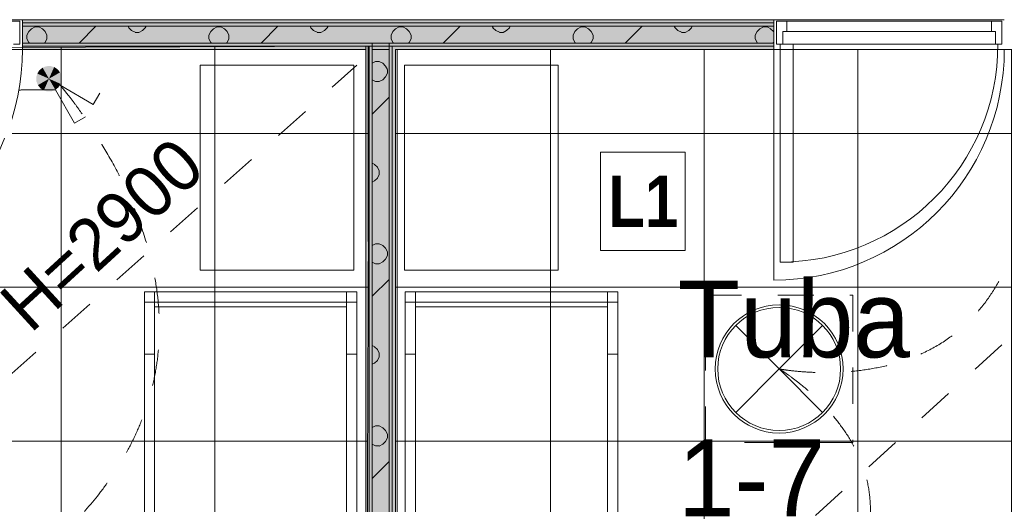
# Model space of a CAD drawing. Header units: millimetres. Extents: x -2932 to 42461, y -10716 to 17298.
# Tile 93 of 168: x 21920 to 25766, y 1569 to 3460. Entities that reach past the tile are written whole.
import ezdxf

# ---------------------------------------------------------------- set-up
doc = ezdxf.new("R2010")
doc.units = ezdxf.units.MM
doc.header["$MEASUREMENT"] = 0
doc.linetypes.add('Small Dashed', pattern=[282.222222, 141.111111, -141.111111])
doc.linetypes.add('Wipeout_Contour', pattern=[1000, 0, -1000])
for name, color, linetype, lineweight in [('0_Pen_No__1', 7, 'Continuous', 13), ('_ hall_Pen_No__2', 8, 'Continuous', 15), ('ARCHICAD Doors_Pen_No__19', 255, 'Continuous', 0), ('ARCHICAD Zone Stamps_Pen_No__1', 7, 'Continuous', 13), ('Common Edges_Pen_No__1', 7, 'Continuous', 13), ('Cut Pattern-1_Pen_No__2', 8, 'Continuous', 15), ('Cut Pattern-3_Pen_No__1', 7, 'Continuous', 13), ('Doors-1_Pen_No__1', 7, 'Continuous', 13), ('Doors_Pen_No__1', 7, 'Continuous', 13), ('I-FURN.IFC Model_Pen_No__2', 8, 'Continuous', 15), ('I-WALL.IFC Model_Pen_No__1', 7, 'Continuous', 13), ('I-WALL.IFC Model_Pen_No__19', 255, 'Continuous', 0), ('Plan Swing_Pen_No__1', 7, 'Continuous', 13), ('SA_LAGI_Pen_No__1', 7, 'Continuous', 13), ('SA_VALGUSTI_Pen_No__20', 1, 'Continuous', 0), ('SA_Valgustus_Pen_No__20', 1, 'Continuous', 0), ('Walls-1_Pen_No__1', 7, 'Continuous', 13), ('Walls_Pen_No__1', 7, 'Continuous', 13)]:
    doc.layers.add(name, color=color, linetype=linetype, lineweight=lineweight)
doc.layers.add('Furniture-1_Pen_No__62', color=7, linetype='Continuous', lineweight=20, true_color=0xaaaaaa)
doc.layers.add('SA_LAGI_Pen_No__102', color=7, linetype='Continuous', lineweight=13, true_color=0xcccccc)
doc.layers.add('I-WALL.IFC Model', color=7, linetype='Continuous')
doc.styles.add('GENERATED_STYLE_1', font='txt', dxfattribs={"width": 0.95})
doc.styles.add('GENERATED_STYLE_2', font='txt', dxfattribs={"width": 0.84})
doc.styles.add('GENERATED_STYLE_4', font='txt', dxfattribs={"width": 0.84})
doc.dimstyles.new('GENERATED_STYLE__2', dxfattribs={"dimtxt": 200, "dimasz": 152, "dimexe": 0.18, "dimexo": 0.0625, "dimgap": 0.09, "dimtad": 1, "dimtih": 1, "dimtoh": 1, "dimdec": 0, "dimzin": 0, "dimdsep": 46, "dimtxsty": 'GENERATED_STYLE_2', "dimblk": 'ARROWHEAD_2', "dimblk1": 'ARROWHEAD_2', "dimblk2": 'ARROWHEAD_2', "dimcen": 0.09, "dimse1": 1, "dimse2": 1, "dimclrd": 7, "dimclre": 7, "dimclrt": 7, "dimadec": 0, "dimazin": 0, "dimtfac": 1, "dimtdec": 4, "dimtmove": 0, "dimatfit": 3, "dimfxl": 0, "dimtolj": 1, "dimtzin": 0, "dimarcsym": 0})
pattern_1 = [(45, (-3e-10, 2e-10), (0, 35.35534), [0.99999, -48.99987]), (315, (3.89, 0.707), (0, 35.35534), [0.99999, -48.99987]), (90, (-0.354, -2.12), (-35.35528, 0), [1.06066, -34.29462]), (71.565, (-0.354, -1.061), (3.16e-05, 35.3553043), [1.118075, -110.685214]), (288.435, (4.596, 2e-10), (-3.16e-05, 35.3553043), [1.118075, -110.685214]), (270, (4.95, -1.06), (35.35528, 0), [1.06066, -34.29462]), (251.565, (4.95, -2.121), (3.16e-05, 35.3553043), [1.118075, -110.685214]), (225, (4.596, -3.182), (0, 35.35534), [0.99999, -48.99987]), (161.565, (1.768, -4.243), (-141.4210514, 35.355386), [1.118075, -110.685214]), (135, (0.707, -3.89), (0, 35.35534), [0.99999, -48.99987]), (108.435, (-3e-10, -3.182), (-3.16e-05, 35.3553043), [1.118075, -110.685214]), (180, (2.83, -4.243), (0, 35.35528), [1.06066, -34.29462]), (198.435, (3.889, -3.889), (141.4210514, 35.355386), [1.118075, -110.685214]), (0, (-7.778, -10.253), (0, 35.35528), [1.06066, -34.29462]), (90, (-9.9, -13.435), (-35.35528, 0), [1.06066, -34.29462]), (71.565, (-9.9, -12.374), (3.16e-05, 35.3553043), [1.118075, -110.685214]), (45, (-9.546, -11.314), (0, 35.35534), [0.99999, -48.99987]), (315, (-5.657, -10.607), (0, 35.35534), [0.99999, -48.99987]), (288.435, (-4.95, -11.314), (-3.16e-05, 35.3553043), [1.118075, -110.685214]), (270, (-4.596, -12.374), (35.35528, 0), [1.06066, -34.29462]), (251.565, (-4.596, -13.435), (3.16e-05, 35.3553043), [1.118075, -110.685214]), (225, (-4.95, -14.496), (0, 35.35534), [0.99999, -48.99987]), (161.565, (-7.778, -15.556), (-141.4210514, 35.355386), [1.118075, -110.685214]), (135, (-8.84, -15.203), (0, 35.35534), [0.99999, -48.99987]), (108.435, (-9.546, -14.496), (-3.16e-05, 35.3553043), [1.118075, -110.685214]), (180, (-6.718, -15.556), (0, 35.35528), [1.06066, -34.29462]), (198.435, (-5.657, -15.203), (141.4210514, 35.355386), [1.118075, -110.685214]), (18.435, (-8.839, -10.607), (70.710443, 35.3553227), [1.118075, -110.685214]), (341.565, (-6.718, -10.253), (-70.710443, 35.3553227), [1.118075, -110.685214]), (0, (13.08, -8.485), (0, 35.35528), [1.06066, -34.29462]), (90, (10.96, -11.667), (-35.35528, 0), [1.06066, -34.29462]), (71.565, (10.96, -10.607), (3.16e-05, 35.3553043), [1.118075, -110.685214]), (45, (11.314, -9.546), (0, 35.35534), [0.99999, -48.99987]), (315, (15.203, -8.84), (0, 35.35534), [0.99999, -48.99987]), (288.435, (15.91, -9.546), (-3.16e-05, 35.3553043), [1.118075, -110.685214]), (270, (16.263, -10.607), (35.35528, 0), [1.06066, -34.29462]), (251.565, (16.263, -11.667), (3.16e-05, 35.3553043), [1.118075, -110.685214]), (225, (15.91, -12.728), (0, 35.35534), [0.99999, -48.99987]), (161.565, (13.081, -13.789), (-141.4210514, 35.355386), [1.118075, -110.685214]), (135, (12.02, -13.435), (0, 35.35534), [0.99999, -48.99987]), (108.435, (11.314, -12.728), (-3.16e-05, 35.3553043), [1.118075, -110.685214]), (180, (14.142, -13.79), (0, 35.35528), [1.06066, -34.29462]), (198.435, (15.203, -13.435), (141.4210514, 35.355386), [1.118075, -110.685214]), (18.435, (12.021, -8.839), (70.710443, 35.3553227), [1.118075, -110.685214]), (341.565, (14.142, -8.485), (-70.710443, 35.3553227), [1.118075, -110.685214]), (0, (1.768, 1.06), (0, 35.35528), [1.06066, -34.29462]), (18.435, (0.707, 0.707), (70.710443, 35.3553227), [1.118075, -110.685214]), (341.565, (2.828, 1.061), (-70.710443, 35.3553227), [1.118075, -110.685214]), (0, (-5.657, 13.79), (0, 35.35528), [1.06066, -34.29462]), (90, (-7.778, 10.607), (-35.35528, 0), [1.06066, -34.29462]), (71.565, (-7.778, 11.667), (3.16e-05, 35.3553043), [1.118075, -110.685214]), (45, (-7.425, 12.728), (0, 35.35534), [0.99999, -48.99987]), (315, (-3.536, 13.435), (0, 35.35534), [0.99999, -48.99987]), (288.435, (-2.828, 12.728), (-3.16e-05, 35.3553043), [1.118075, -110.685214]), (270, (-2.475, 11.667), (35.35528, 0), [1.06066, -34.29462]), (251.565, (-2.475, 10.607), (3.16e-05, 35.3553043), [1.118075, -110.685214]), (225, (-2.828, 9.546), (0, 35.35534), [0.99999, -48.99987]), (161.565, (-5.657, 8.485), (-141.4210514, 35.355386), [1.118075, -110.685214]), (135, (-6.718, 8.84), (0, 35.35534), [0.99999, -48.99987]), (108.435, (-7.425, 9.546), (-3.16e-05, 35.3553043), [1.118075, -110.685214]), (180, (-4.596, 8.485), (0, 35.35528), [1.06066, -34.29462]), (198.435, (-3.536, 8.839), (141.4210514, 35.355386), [1.118075, -110.685214]), (18.435, (-6.718, 13.435), (70.710443, 35.3553227), [1.118075, -110.685214]), (341.565, (-4.596, 13.789), (-70.710443, 35.3553227), [1.118075, -110.685214]), (0, (9.546, 10.96), (0, 35.35528), [1.06066, -34.29462]), (90, (7.425, 7.778), (-35.35528, 0), [1.06066, -34.29462]), (71.565, (7.425, 8.839), (3.16e-05, 35.3553043), [1.118075, -110.685214]), (45, (7.778, 9.9), (0, 35.35534), [0.99999, -48.99987]), (315, (11.667, 10.607), (0, 35.35534), [0.99999, -48.99987]), (288.435, (12.374, 9.9), (-3.16e-05, 35.3553043), [1.118075, -110.685214]), (270, (12.728, 8.84), (35.35528, 0), [1.06066, -34.29462]), (251.565, (12.728, 7.778), (3.16e-05, 35.3553043), [1.118075, -110.685214]), (225, (12.374, 6.718), (0, 35.35534), [0.99999, -48.99987]), (161.565, (9.546, 5.657), (-141.4210514, 35.355386), [1.118075, -110.685214]), (135, (8.485, 6.01), (0, 35.35534), [0.99999, -48.99987]), (108.435, (7.778, 6.718), (-3.16e-05, 35.3553043), [1.118075, -110.685214]), (180, (10.607, 5.657), (0, 35.35528), [1.06066, -34.29462]), (198.435, (11.667, 6.01), (141.4210514, 35.355386), [1.118075, -110.685214]), (18.435, (8.485, 10.607), (70.710443, 35.3553227), [1.118075, -110.685214]), (341.565, (10.607, 10.96), (-70.710443, 35.3553227), [1.118075, -110.685214])]
pattern_2 = [(180, (-3e-10, 2e-10), (355.6, 355.6), [14.224, -696.974]), (90, (-46.23, 32), (355.6, 355.6), [14.224, -696.974]), (225, (24.9, 17.8), (-355.599, 355.599), [15.087, -487.807]), (206.565, (14.22, 7.11), (355.6, 355.5993), [15.9035, -1574.3865]), (63.435, (-46.23, 46.23), (355.5993, 355.6), [15.9035, -1574.3865]), (45, (-39.1, 60.45), (-355.599, 355.599), [15.087, -487.807]), (26.565, (-28.45, 71.12), (355.6, 355.5993), [15.9035, -1574.3865]), (360, (-14.22, 78.23), (355.6, 355.6), [14.224, -696.974]), (296.565, (24.89, 60.45), (-1066.7965, 1777.9974), [15.9035, -1574.3865]), (270, (32, 46.23), (355.6, 355.6), [14.224, -696.974]), (243.435, (32, 32), (355.5993, 355.6), [15.9035, -1574.3865]), (315, (14.2, 71.1), (355.599, 355.599), [15.087, -487.807]), (333.435, (-3e-10, 78.23), (-1777.9974, 1066.7965), [15.9035, -1574.3865]), (135, (181.36, 24.9), (355.599, 355.599), [15.087, -487.807]), (225, (234.7, 35.56), (-355.599, 355.599), [15.087, -487.807]), (206.565, (224.03, 24.9), (355.6, 355.5993), [15.9035, -1574.3865]), (180, (209.8, 17.78), (355.6, 355.6), [14.224, -696.974]), (90, (163.58, 49.8), (355.6, 355.6), [14.224, -696.974]), (63.435, (163.58, 64.01), (355.5993, 355.6), [15.9035, -1574.3865]), (45, (170.7, 78.23), (-355.599, 355.599), [15.087, -487.807]), (26.565, (181.36, 88.9), (355.6, 355.5993), [15.9035, -1574.3865]), (360, (195.58, 96), (355.6, 355.6), [14.224, -696.974]), (296.565, (234.7, 78.23), (-1066.7965, 1777.9974), [15.9035, -1574.386]), (270, (241.8, 64), (355.6, 355.6), [14.224, -696.974]), (243.435, (241.8, 49.78), (355.5993, 355.6), [15.9035, -1574.386]), (315, (224.03, 88.9), (355.599, 355.599), [15.087, -487.807]), (333.435, (209.8, 96.01), (-1777.9974, 1066.7965), [15.9035, -1574.3865]), (153.435, (195.58, 17.78), (-1066.7975, 355.5978), [15.9035, -1574.3865]), (116.565, (170.69, 35.56), (-355.5978, 1066.7975), [15.9035, -1574.3865]), (135, (-46.23, 216.9), (355.599, 355.599), [15.087, -487.807]), (225, (7.1, 227.6), (-355.599, 355.599), [15.087, -487.807]), (206.565, (-3.56, 216.92), (355.6, 355.5993), [15.9035, -1574.3865]), (180, (-17.78, 209.8), (355.6, 355.6), [14.224, -696.974]), (90, (-64, 241.8), (355.6, 355.6), [14.224, -696.974]), (63.435, (-64.01, 256.03), (355.5993, 355.6), [15.9035, -1574.3865]), (45, (-56.9, 270.26), (-355.599, 355.599), [15.087, -487.807]), (26.565, (-46.23, 280.92), (355.6, 355.5993), [15.9035, -1574.3865]), (360, (-32, 288.04), (355.6, 355.6), [14.224, -696.974]), (296.565, (7.11, 270.26), (-1066.7965, 1777.9974), [15.9035, -1574.3865]), (270, (14.22, 256.03), (355.6, 355.6), [14.224, -696.974]), (243.435, (14.22, 241.81), (355.5993, 355.6), [15.9035, -1574.3865]), (315, (-3.56, 280.9), (355.599, 355.599), [15.087, -487.807]), (333.435, (-17.78, 288.04), (-1777.9974, 1066.7965), [15.9035, -1574.3865]), (153.435, (-32, 209.8), (-1066.7975, 355.5978), [15.9035, -1574.3865]), (116.565, (-56.9, 227.58), (-355.5978, 1066.7975), [15.9035, -1574.3865]), (135, (-28.45, 7.1), (355.599, 355.599), [15.087, -487.807]), (153.435, (-14.22, 2e-10), (-1066.7975, 355.5978), [15.9035, -1574.3865]), (116.565, (-39.12, 17.78), (-355.5978, 1066.7975), [15.9035, -1574.3865]), (135, (-81.8, -195.6), (355.599, 355.599), [15.087, -487.807]), (225, (-28.45, -184.9), (-355.599, 355.599), [15.087, -487.807]), (206.565, (-39.12, -195.58), (355.6, 355.5993), [15.9035, -1574.3865]), (180, (-53.34, -202.7), (355.6, 355.6), [14.224, -696.974]), (90, (-99.57, -170.7), (355.6, 355.6), [14.224, -696.974]), (63.435, (-99.57, -156.46), (355.5993, 355.6), [15.9035, -1574.3865]), (45, (-92.46, -142.24), (-355.599, 355.599), [15.087, -487.807]), (26.565, (-81.79, -131.57), (355.6, 355.5993), [15.9035, -1574.3865]), (360, (-67.56, -124.46), (355.6, 355.6), [14.224, -696.974]), (296.565, (-28.45, -142.24), (-1066.7965, 1777.9974), [15.9035, -1574.3865]), (270, (-21.34, -156.46), (355.6, 355.6), [14.224, -696.974]), (243.435, (-21.34, -170.69), (355.5993, 355.6), [15.9035, -1574.3865]), (315, (-39.1, -131.57), (355.599, 355.599), [15.087, -487.807]), (333.435, (-53.34, -124.46), (-1777.9974, 1066.7965), [15.9035, -1574.3865]), (153.435, (-67.56, -202.69), (-1066.7975, 355.5978), [15.9035, -1574.3865]), (116.565, (-92.46, -184.91), (-355.5978, 1066.7975), [15.9035, -1574.3865]), (135, (-206.25, -14.2), (355.599, 355.599), [15.087, -487.807]), (225, (-152.9, -3.55), (-355.599, 355.599), [15.087, -487.807]), (206.565, (-163.58, -14.22), (355.6, 355.5993), [15.9035, -1574.3865]), (180, (-177.8, -21.33), (355.6, 355.6), [14.224, -696.974]), (90, (-224.03, 10.67), (355.6, 355.6), [14.224, -696.974]), (63.435, (-224.03, 24.9), (355.5993, 355.6), [15.9035, -1574.3865]), (45, (-216.9, 39.1), (-355.599, 355.599), [15.087, -487.807]), (26.565, (-206.25, 49.78), (355.6, 355.5993), [15.9035, -1574.3865]), (360, (-192.02, 56.9), (355.6, 355.6), [14.224, -696.974]), (296.565, (-152.9, 39.12), (-1066.7965, 1777.9974), [15.9035, -1574.3865]), (270, (-145.8, 24.9), (355.6, 355.6), [14.224, -696.974]), (243.435, (-145.8, 10.67), (355.5993, 355.6), [15.9035, -1574.3865]), (315, (-163.6, 49.8), (355.599, 355.599), [15.087, -487.807]), (333.435, (-177.8, 56.9), (-1777.9974, 1066.7965), [15.9035, -1574.3865]), (153.435, (-192.02, -21.33), (-1066.7975, 355.5978), [15.9035, -1574.3865]), (116.565, (-216.92, -3.55), (-355.5978, 1066.7975), [15.9035, -1574.3865]), (225, (327.15, 35.56), (-355.599, 355.599), [])]

# ---------------------------------------------------------------- blocks, each defined once
blk = doc.blocks.new('*D20')
at = {"layer": '0_Pen_No__1', "color": 7, "linetype": 'Continuous', "lineweight": 13}
for p, q in [((19588, -1564.6), (19588, -1264.6)), ((23272, -1564.6), (23272, -1264.6)), ((19645.7, -1314.6), (19530.3, -1514.6)), ((23329.7, -1314.6), (23214.3, -1514.6)), ((19588, -1414.6), (23272, -1414.6))]:
    blk.add_line(p, q, dxfattribs=at)
at = {"color": 254, "linetype": 'Wipeout_Contour', "lineweight": 0, "ltscale": 85873.136381}
blk.add_wipeout([(21108.4, -1406.5), (21751.6, -1406.5), (21751.6, -1142.7), (21108.4, -1142.7)], dxfattribs=at)
at = {"color": 254, "linetype": 'Wipeout_Contour', "lineweight": 0, "ltscale": 92260.601932}
blk.add_wipeout([(22813, -1406.5), (23246.1, -1406.5), (23246.1, -1142.7), (22813, -1142.7)], dxfattribs=at)
at = {"layer": '0_Pen_No__1', "color": 7, "lineweight": 13, "char_height": 200, "attachment_point": 7, "style": 'GENERATED_STYLE_2'}
for s, insert in [('\\A1;{\\pql;\\fArial|b0|i0|c0|p34;3\xa0684}', (21140.3, -1374.6)), ('\\A1;{\\pql;\\fArial|b0|i0|c0|p34;116}', (22844.9, -1374.6))]:
    blk.add_mtext(s, dxfattribs=dict(at, insert=insert))
blk = doc.blocks.new('ARROWHEAD_2')
at = {"color": 0, "linetype": 'Continuous', "lineweight": 0}
for p, q in [((-0.378, -0.655), (0.378, 0.655)), ((0, 0), (-1, 0))]:
    blk.add_line(p, q, dxfattribs=at)

msp = doc.modelspace()

# ---------------------------------------------------------------- hatches: boundary and pattern name
at = {"layer": 'Cut Pattern-1_Pen_No__2', "linetype": 'Continuous', "lineweight": 15}
h = msp.add_hatch(dxfattribs=at)
h.set_pattern_fill('FP_19_0001', color=8, style=0, pattern_type=2)
h.set_pattern_definition(pattern_2)
h.paths.add_polyline_path([(24866, 3435), (21930.5, 3435), (21930.5, 3369), (24866, 3369)])
at = {"layer": 'Cut Pattern-3_Pen_No__1', "linetype": 'Continuous', "lineweight": 13}
h = msp.add_hatch(dxfattribs=at)
h.set_pattern_fill('FP_18_0001', style=0, pattern_type=2)
h.set_pattern_definition(pattern_1)
h.paths.add_polyline_path([(21930.5, 3435), (24866, 3435), (24866, 3447.5), (21930.5, 3447.5)])
h = msp.add_hatch(dxfattribs=at)
h.set_pattern_fill('FP_18_0001', style=0, pattern_type=2)
h.set_pattern_definition(pattern_1)
h.paths.add_polyline_path([(23297, 3369), (21930.5, 3369), (21930.5, 3356.5), (23297, 3356.5)])
h = msp.add_hatch(dxfattribs=at)
h.set_pattern_fill('FP_18_0001', style=0, pattern_type=2)
h.set_pattern_definition(pattern_1)
h.paths.add_polyline_path([(24866, 3369), (23363, 3369), (23363, 3356.5), (24866, 3356.5)])
h = msp.add_hatch(dxfattribs=at)
h.set_pattern_fill('FP_18_0001', style=0, pattern_type=2)
h.set_pattern_definition(pattern_1)
h.paths.add_polyline_path([(23375.5, 0), (23375.5, 3356.5), (23363, 3356.5), (23363, 0)])
h = msp.add_hatch(dxfattribs=at)
h.set_pattern_fill('FP_18_0001', style=0, pattern_type=2)
h.set_pattern_definition(pattern_1)
h.paths.add_polyline_path([(23375.5, 0), (23388, 0), (23388, 3344), (23375.5, 3344)])
at = {"layer": 'I-WALL.IFC Model', "linetype": 'Continuous', "lineweight": 0, "true_color": 0x000000}
for points in [[(21930.5, 3447.5), (24866, 3447.5), (24866, 3460), (21930.5, 3460)], [(21930.5, 3435), (24866, 3435), (24866, 3447.5), (21930.5, 3447.5)], [(21930.5, 3369), (24866, 3369), (24866, 3435), (21930.5, 3435)], [(21930.5, 3356.5), (24866, 3356.5), (24866, 3369), (21930.5, 3369)], [(21930.5, 3344), (24866, 3344), (24866, 3356.5), (21930.5, 3356.5)], [(23284.5, 0), (23284.5, 3344), (23272, 3344), (23272, 0)], [(23297, 0), (23297, 3344), (23284.5, 3344), (23284.5, 0)], [(23363, 0), (23363, 3344), (23297, 3344), (23297, 0)], [(23375.5, 0), (23375.5, 3344), (23363, 3344), (23363, 0)], [(23388, 0), (23388, 3344), (23375.5, 3344), (23375.5, 0)]]:
    msp.add_hatch(color=178, dxfattribs=at).paths.add_polyline_path(points)
at = {"layer": 'SA_Valgustus_Pen_No__20', "linetype": 'Continuous', "lineweight": 0}
for points in [[(21997.3, 3263.1), (22009.4, 3272.9), (22034.4, 3229.6)], [(22009.4, 3272.9), (22024, 3278.5), (22034.4, 3229.6)], [(22024, 3278.5), (22039.6, 3279.3), (22034.4, 3229.6)], [(22039.6, 3279.3), (22054.7, 3275.3), (22034.4, 3229.6)], [(22054.7, 3275.3), (22067.9, 3266.8), (22034.4, 3229.6)], [(21984.7, 3234.8), (21988.7, 3249.9), (22034.4, 3229.6)], [(21985.5, 3219.2), (21984.7, 3234.8), (22034.4, 3229.6)], [(21988.7, 3249.9), (21997.3, 3263.1), (22034.4, 3229.6)], [(22067.9, 3266.8), (22077.7, 3254.6), (22034.4, 3229.6)], [(22077.7, 3254.6), (22083.3, 3240), (22034.4, 3229.6)], [(22083.3, 3240), (22084.1, 3224.4), (22034.4, 3229.6)], [(21991.1, 3204.6), (21985.5, 3219.2), (22034.4, 3229.6)], [(22001, 3192.5), (21991.1, 3204.6), (22034.4, 3229.6)], [(22014.1, 3183.9), (22001, 3192.5), (22034.4, 3229.6)], [(22029.2, 3179.9), (22014.1, 3183.9), (22034.4, 3229.6)], [(22044.8, 3180.7), (22029.2, 3179.9), (22034.4, 3229.6)], [(22059.4, 3186.3), (22044.8, 3180.7), (22034.4, 3229.6)], [(22071.6, 3196.2), (22059.4, 3186.3), (22034.4, 3229.6)], [(22080.1, 3209.3), (22071.6, 3196.2), (22034.4, 3229.6)], [(22084.1, 3224.4), (22080.1, 3209.3), (22034.4, 3229.6)]]:
    msp.add_hatch(color=1, dxfattribs=at).paths.add_polyline_path(points)

# ---------------------------------------------------------------- linework, layer by layer
at = {"layer": '_ hall_Pen_No__2', "color": 8, "linetype": 'Continuous', "lineweight": 15}
for p, q in [((22625.6, 3282), (23225.6, 3282)), ((24023, 3282), (23423, 3282)), ((23423, 3282), (23423, 2482)), ((24023, 2482), (24023, 3282)), ((23423, 2482), (24023, 2482))]:
    msp.add_line(p, q, dxfattribs=at)
at = {"layer": 'ARCHICAD Doors_Pen_No__19', "color": 255, "linetype": 'Continuous', "lineweight": 0}
msp.add_line((24866, 3344), (24866, 2444), dxfattribs=at)
for centre in [(21030.5, 3344), (24866, 3344)]:
    msp.add_arc(centre, 900, 270, 0, dxfattribs=at)
at = {"layer": 'Common Edges_Pen_No__1', "color": 7, "linetype": 'Continuous', "lineweight": 13}
for p, q in [((24866, 3447.5), (21930.5, 3447.5)), ((24866, 3435), (21930.5, 3435)), ((23297, 3369), (21930.5, 3369)), ((23272, 3356.5), (21930.5, 3356.5)), ((23272, 3356.5), (23272, 3344)), ((24866, 3369), (23363, 3369)), ((23363, 3369), (23363, 0)), ((24866, 3356.5), (23375.5, 3356.5)), ((23375.5, 3356.5), (23375.5, 0))]:
    msp.add_line(p, q, dxfattribs=at)
at = {"layer": 'Doors-1_Pen_No__1', "color": 7, "linetype": 'Continuous', "lineweight": 13}
for p, q in [((21920.5, 3454), (21880.5, 3454)), ((21920.5, 3364), (21920.5, 3454)), ((24916, 3454), (24876, 3454)), ((24876, 3454), (24876, 3364)), ((24916, 3414), (24916, 3454)), ((25756, 3454), (25716, 3454)), ((25716, 3454), (25716, 3414)), ((25756, 3364), (25756, 3454)), ((24901, 3364), (24901, 3414)), ((24901, 3414), (24916, 3414)), ((25716, 3414), (25731, 3414)), ((25731, 3414), (25731, 3364)), ((21895.5, 3364), (21920.5, 3364)), ((24876, 3364), (24891, 3364)), ((24941, 3364), (24891, 3364)), ((24891, 3364), (24891, 2514)), ((24941, 2514), (24941, 3364)), ((25731, 3364), (25756, 3364)), ((24891, 2514), (24941, 2514))]:
    msp.add_line(p, q, dxfattribs=at)
at = {"layer": 'Doors_Pen_No__1', "color": 7, "linetype": 'Continuous', "lineweight": 13}
for p, q in [((24916, 3454), (25716, 3454)), ((25716, 3414), (24916, 3414)), ((24941, 3364), (25731, 3364))]:
    msp.add_line(p, q, dxfattribs=at)
at = {"layer": 'Furniture-1_Pen_No__62', "color": 253, "linetype": 'Continuous', "lineweight": 20, "true_color": 0xaaaaaa}
for p, q in [((23466, 2398), (23426, 2398)), ((23426, 2398), (23426, 2358)), ((23466, 2398), (24216, 2398)), ((23466, 2358), (23466, 2398)), ((24256, 2398), (24216, 2398)), ((24216, 2398), (24216, 2358)), ((24256, 2358), (24256, 2398)), ((23426, 2154.8), (23426, 2358)), ((23426, 2358), (23466, 2358)), ((24216, 2358), (23466, 2358)), ((23466, 2358), (23466, 2231)), ((24216, 2231), (24216, 2358)), ((24216, 2358), (24256, 2358)), ((24256, 2358), (24256, 2154.8)), ((24216, 2339), (23466, 2339)), ((23466, 257), (23466, 2231)), ((24216, 2231), (24216, 257)), ((23426, 333.2), (23426, 2154.8)), ((23426, 2154.8), (23466, 2154.8)), ((24216, 2154.8), (24256, 2154.8)), ((24256, 2154.8), (24256, 333.2))]:
    msp.add_line(p, q, dxfattribs=at)
at = {"layer": 'I-FURN.IFC Model_Pen_No__2', "color": 8, "linetype": 'Continuous', "lineweight": 15}
for p, q in [((22447, 2398), (22407, 2398)), ((22407, 2398), (22407, 2358)), ((23237, 2398), (22407, 2398)), ((22407, 2398), (22407, 90)), ((23197, 2398), (22447, 2398)), ((22447, 2358), (22447, 2398)), ((23237, 2398), (23197, 2398)), ((23197, 2398), (23197, 2358)), ((23237, 2358), (23237, 2398)), ((23237, 90), (23237, 2398)), ((23466, 2398), (23426, 2398)), ((23426, 2398), (23426, 2358)), ((24256, 2398), (23426, 2398)), ((23426, 2398), (23426, 90)), ((24216, 2398), (23466, 2398)), ((23466, 2358), (23466, 2398)), ((24256, 2398), (24216, 2398)), ((24216, 2398), (24216, 2358)), ((24256, 2358), (24256, 2398)), ((24256, 90), (24256, 2398)), ((22407, 2358), (22407, 2154.8)), ((22407, 2358), (22447, 2358)), ((22447, 2358), (23197, 2358)), ((22447, 2358), (22447, 2231)), ((23197, 2358), (23197, 2231)), ((23197, 2358), (23237, 2358)), ((23237, 2358), (23237, 2154.8)), ((23426, 2358), (23426, 2154.8)), ((23426, 2358), (23466, 2358)), ((23466, 2358), (24216, 2358)), ((23466, 2358), (23466, 2231)), ((24216, 2358), (24216, 2231)), ((24216, 2358), (24256, 2358)), ((24256, 2358), (24256, 2154.8)), ((22447, 2339), (23197, 2339)), ((23466, 2339), (24216, 2339)), ((22447, 2231), (22447, 257)), ((23197, 2231), (23197, 257)), ((23466, 2231), (23466, 257)), ((24216, 2231), (24216, 257)), ((22407, 2154.8), (22407, 333.2)), ((22407, 2154.8), (22447, 2154.8)), ((23197, 2154.8), (23237, 2154.8)), ((23237, 2154.8), (23237, 333.2)), ((23426, 2154.8), (23426, 333.2)), ((23426, 2154.8), (23466, 2154.8)), ((24216, 2154.8), (24256, 2154.8)), ((24256, 2154.8), (24256, 333.2))]:
    msp.add_line(p, q, dxfattribs=at)
at = {"layer": 'I-WALL.IFC Model_Pen_No__1', "color": 7, "linetype": 'Continuous', "lineweight": 13}
for p, q in [((21930.5, 3344), (21930.5, 3460)), ((21930.5, 3447.5), (24866, 3447.5)), ((21930.5, 3435), (24866, 3435)), ((24866, 3344), (24866, 3460)), ((21930.5, 3369), (24866, 3369)), ((21930.5, 3356.5), (24866, 3356.5)), ((23284.5, 0), (23284.5, 3344)), ((23297, 0), (23297, 3344)), ((23363, 0), (23363, 3344)), ((23375.5, 0), (23375.5, 3344))]:
    msp.add_line(p, q, dxfattribs=at)
at = {"layer": 'I-WALL.IFC Model_Pen_No__1', "color": 7, "linetype": 'Continuous', "lineweight": 13, "flags": 128}
for points in [[(24866, 3460), (21930.5, 3460)], [(21930.5, 3344), (23272, 3344)], [(23272, 3344), (23272, 0)], [(23297, 3344), (23363, 3344)], [(23363, 3344), (23297, 3344)], [(23388, 3344), (24866, 3344)], [(23388, 0), (23388, 3344)]]:
    msp.add_lwpolyline(points, dxfattribs=at)
at = {"layer": 'I-WALL.IFC Model_Pen_No__19', "color": 255, "linetype": 'Continuous', "lineweight": 0}
for p, q in [((21930.5, 3460), (21030.5, 3460)), ((25766, 3460), (24866, 3460)), ((21030.5, 3344), (21930.5, 3344)), ((24866, 3344), (25766, 3344))]:
    msp.add_line(p, q, dxfattribs=at)
at = {"layer": 'Plan Swing_Pen_No__1', "color": 7, "linetype": 'Continuous', "lineweight": 13}
msp.add_arc((24891, 3364), 850, 270, 0, dxfattribs=at)
at = {"layer": 'SA_LAGI_Pen_No__1', "color": 7, "linetype": 'Small Dashed', "lineweight": 13}
for p, q in [((23363, 0), (27078.5, 3402)), ((19563, 0), (23237, 3282))]:
    msp.add_line(p, q, dxfattribs=at)
at = {"layer": 'SA_VALGUSTI_Pen_No__20', "color": 1, "linetype": 'Small Dashed', "lineweight": 0}
for p, q in [((24598.8, 2384.7), (25174.2, 2384.7)), ((24598.8, 1809.3), (24598.8, 2384.7)), ((25174.2, 2384.7), (25174.2, 1809.3)), ((25174.2, 1809.3), (24598.8, 1809.3))]:
    msp.add_line(p, q, dxfattribs=at)
at = {"layer": 'SA_VALGUSTI_Pen_No__20', "color": 1, "linetype": 'Continuous', "lineweight": 0}
for q in [(24716.8, 2266.7), (25056.2, 2266.7), (24716.8, 1927.3), (25056.2, 1927.3)]:
    msp.add_line((24886.5, 2097), q, dxfattribs=at)
msp.add_circle((24886.5, 2097), 240, dxfattribs=at)
for start, end in [(0, 180), (180, 0)]:
    msp.add_arc((24886.5, 2097), 250, start, end, dxfattribs=at)
at = {"layer": 'SA_VALGUSTI_Pen_No__20', "color": 1, "linetype": 'Small Dashed', "lineweight": 0}
for points in [[(22059.4, 3186.3), (22059.4, 3186.3), (20319.7, 3231.4), (20838.4, 2421.6), (20961.6, 2229.1), (21148.4, 2088.3), (21148.4, 2088.3)], [(22077.7, 3204.6), (22077.7, 3204.6), (22370.1, 2871.6), (22447, 2458), (22646.5, 1385.5), (21184.3, 918.1), (21184.3, 918.1)], [(24886.5, 2097), (24886.5, 2097), (25172.6, 2042.2), (25424.8, 2148.5), (25979.7, 2382.3), (25859.1, 3180.7), (25859.1, 3180.7)], [(24886.5, 2097), (24886.5, 2097), (25100.9, 1970.6), (25196.5, 1758.7), (25398.3, 1311.5), (24881.2, 902.9), (24881.2, 902.9)]]:
    msp.add_open_spline(points, degree=3, knots=[0, 0, 0, 0, 1, 1, 1, 2, 2, 2, 2], dxfattribs=at)
at = {"layer": 'SA_Valgustus_Pen_No__20', "color": 1, "linetype": 'Continuous', "lineweight": 0}
for p, q in [((22034.4, 3229.6), (22034.5, 3229.6)), ((22077.7, 3204.6), (22207.6, 3129.6)), ((22059.4, 3186.3), (22134.4, 3056.4)), ((22207.6, 3129.6), (22232.6, 3172.9)), ((22134.4, 3056.4), (22177.7, 3081.4))]:
    msp.add_line(p, q, dxfattribs=at)
at = {"layer": 'Walls-1_Pen_No__1', "color": 7, "linetype": 'Continuous', "lineweight": 13}
for p, q in [((24866, 3460), (21930.5, 3460)), ((21930.5, 3460), (21930.5, 3344)), ((24866, 3344), (24866, 3460)), ((21930.5, 3344), (23272, 3344)), ((23388, 3344), (24866, 3344)), ((23388, 0), (23388, 3344))]:
    msp.add_line(p, q, dxfattribs=at)
at = {"layer": 'Walls_Pen_No__1', "color": 7, "linetype": 'Continuous', "lineweight": 13}
for p, q in [((21930.5, 3344), (21105.5, 3344)), ((24891, 3344), (24866, 3344)), ((25766, 3344), (24941, 3344))]:
    msp.add_line(p, q, dxfattribs=at)

# ---------------------------------------------------------------- texts
at = {"layer": 'ARCHICAD Zone Stamps_Pen_No__1', "color": 7, "lineweight": 13, "char_height": 300, "attachment_point": 1, "style": 'GENERATED_STYLE_1'}
for s, insert in [('\\A1;{\\pql;\\pt0,100;\\fSwis721 Lt BT|b0|i0|c0|p34;18,3\\fSwis721 Lt BT|b0|i0|c0|p34;\\A1{\\H.66x;\\S^  ;}\\fSwis721 Lt BT|b0|i0|c0|p34; m\\fSwis721 Lt BT|b0|i0|c0|p34;\\A1{\\H.66x;\\S2^  ;}}', (24486.8, 4254.9)), ('\\A1;{\\pql;\\pt0;\\fSwis721 Lt BT|b0|i0|c0|p34;Tuba}', (24490.8, 2442)), ('\\A1;{\\pql;\\pt0;\\fSwis721 Lt BT|b0|i0|c0|p34;1-7}', (24490.8, 1822))]:
    msp.add_mtext(s, dxfattribs=dict(at, insert=insert))

# ---------------------------------------------------------------- next in the draw order: dimensions: what is measured, and where the dimension line sits
at = {"color": 7, "linetype": 'Continuous', "lineweight": 13}
dim = msp.add_linear_dim(base=(23272, -1414.6), p1=(19588, 2830), p2=(23272, 1526), dimstyle='GENERATED_STYLE__2', dxfattribs=at)
dim.commit()
dim.dimension.update_dxf_attribs({"geometry": '*D20', "text_midpoint": (21493.5, -1274.6), "dimtype": 160})

# ---------------------------------------------------------------- next in the draw order: wipeouts: each hides what was drawn before it
at = {"color": 7, "linetype": 'Continuous', "lineweight": 13, "ltscale": 98037.454968}
msp.add_wipeout([(24188.6, 2943.2), (24518.8, 2943.2), (24518.8, 2559.7), (24188.6, 2559.7)], dxfattribs=at).dxf.layer = 'SA_LAGI_Pen_No__1'

# ---------------------------------------------------------------- next in the draw order: hatches: boundary and pattern name
at = {"layer": 'Cut Pattern-1_Pen_No__2', "linetype": 'Continuous', "lineweight": 15}
h = msp.add_hatch(dxfattribs=at)
h.set_pattern_fill('FP_19_0001', color=8, style=0, pattern_type=2)
h.set_pattern_definition(pattern_2)
h.paths.add_polyline_path([(23363, 0), (23363, 3369), (23297, 3369), (23297, 0)])
at = {"layer": 'Cut Pattern-3_Pen_No__1', "linetype": 'Continuous', "lineweight": 13}
h = msp.add_hatch(dxfattribs=at)
h.set_pattern_fill('FP_18_0001', style=0, pattern_type=2)
h.set_pattern_definition(pattern_1)
h.paths.add_polyline_path([(23284.5, 0), (23284.5, 3356.5), (23272, 3356.5), (23272, 0)])
at = {"layer": 'SA_LAGI_Pen_No__102', "linetype": 'Continuous', "lineweight": 13, "true_color": 0xcccccc}
h = msp.add_hatch(dxfattribs=at)
h.set_pattern_fill('Grid_60x60_0001', color=254, style=0, pattern_type=2)
h.set_pattern_definition([(90, (20881.27, 615.15), (-600, 0), []), (180, (20881.27, 615.15), (0, 600), [])])
h.paths.add_polyline_path([(19588, 0), (23272, 0), (23284.5, 3356.5), (19588, 3344)])
h = msp.add_hatch(dxfattribs=at)
h.set_pattern_fill('Grid_60x60_0001', color=254, style=0, pattern_type=2)
h.set_pattern_definition([(90, (24593.5, 615.15), (-600, 1e-10), []), (180, (24593.5, 615.15), (1e-10, 600), [])])
h.paths.add_polyline_path([(23388, 0), (27020.5, 0), (27020.5, 3344), (23388, 3344)])

# ---------------------------------------------------------------- next in the draw order: linework, layer by layer
at = {"layer": '_ hall_Pen_No__2', "color": 8, "linetype": 'Continuous', "lineweight": 15}
for p, q in [((22625.6, 2482), (22625.6, 3282)), ((23225.6, 3282), (23225.6, 2482)), ((23225.6, 2482), (22625.6, 2482))]:
    msp.add_line(p, q, dxfattribs=at)
at = {"layer": 'Common Edges_Pen_No__1', "color": 7, "linetype": 'Continuous', "lineweight": 13}
for p, q in [((23284.5, 3356.5), (23284.5, 0)), ((23297, 3369), (23297, 0))]:
    msp.add_line(p, q, dxfattribs=at)
at = {"layer": 'Furniture-1_Pen_No__62', "color": 253, "linetype": 'Continuous', "lineweight": 20, "true_color": 0xaaaaaa}
for p, q in [((22447, 2398), (22407, 2398)), ((22407, 2398), (22407, 2358)), ((22447, 2398), (23197, 2398)), ((22447, 2358), (22447, 2398)), ((23237, 2398), (23197, 2398)), ((23197, 2398), (23197, 2358)), ((23237, 2358), (23237, 2398)), ((22407, 2154.8), (22407, 2358)), ((22407, 2358), (22447, 2358)), ((23197, 2358), (22447, 2358)), ((22447, 2358), (22447, 2231)), ((23197, 2231), (23197, 2358)), ((23197, 2358), (23237, 2358)), ((23237, 2358), (23237, 2154.8)), ((23197, 2339), (22447, 2339)), ((22447, 257), (22447, 2231)), ((23197, 2231), (23197, 257)), ((22407, 333.2), (22407, 2154.8)), ((22407, 2154.8), (22447, 2154.8)), ((23197, 2154.8), (23237, 2154.8)), ((23237, 2154.8), (23237, 333.2))]:
    msp.add_line(p, q, dxfattribs=at)
at = {"layer": 'SA_LAGI_Pen_No__1', "color": 7, "linetype": 'Continuous', "lineweight": 13, "flags": 128}
for points in [[(19588, 0), (23272, 0), (23284.5, 3356.5), (19588, 3344)], [(23388, 0), (27020.5, 0), (27020.5, 3344), (23388, 3344)], [(24188.6, 2943.2), (24518.8, 2943.2), (24518.8, 2559.7), (24188.6, 2559.7)]]:
    msp.add_lwpolyline(points, close=True, dxfattribs=at)
at = {"layer": 'Walls-1_Pen_No__1', "color": 7, "linetype": 'Continuous', "lineweight": 13}
msp.add_line((23272, 3344), (23272, 0), dxfattribs=at)

# ---------------------------------------------------------------- next in the draw order: texts
at = {"layer": 'SA_LAGI_Pen_No__1', "color": 7, "linetype": 'Continuous', "lineweight": 13, "insert": (22172.9, 2696.5), "char_height": 200, "attachment_point": 2, "rotation": 42.478, "style": 'GENERATED_STYLE_1'}
msp.add_mtext('\\A1;{\\pqc;\\fSwis721 Lt BT|b0|i0|c0|p34;H=2900}', dxfattribs=at)
at = {"layer": 'SA_LAGI_Pen_No__1', "color": 7, "linetype": 'Continuous', "lineweight": 13, "insert": (24218.6, 2851.4), "char_height": 200, "attachment_point": 1, "style": 'GENERATED_STYLE_4'}
msp.add_mtext('\\A1;{\\pql;\\fArial|b1|i0|c0|p34;L1}', dxfattribs=at)

doc.saveas('drawing.dxf')
